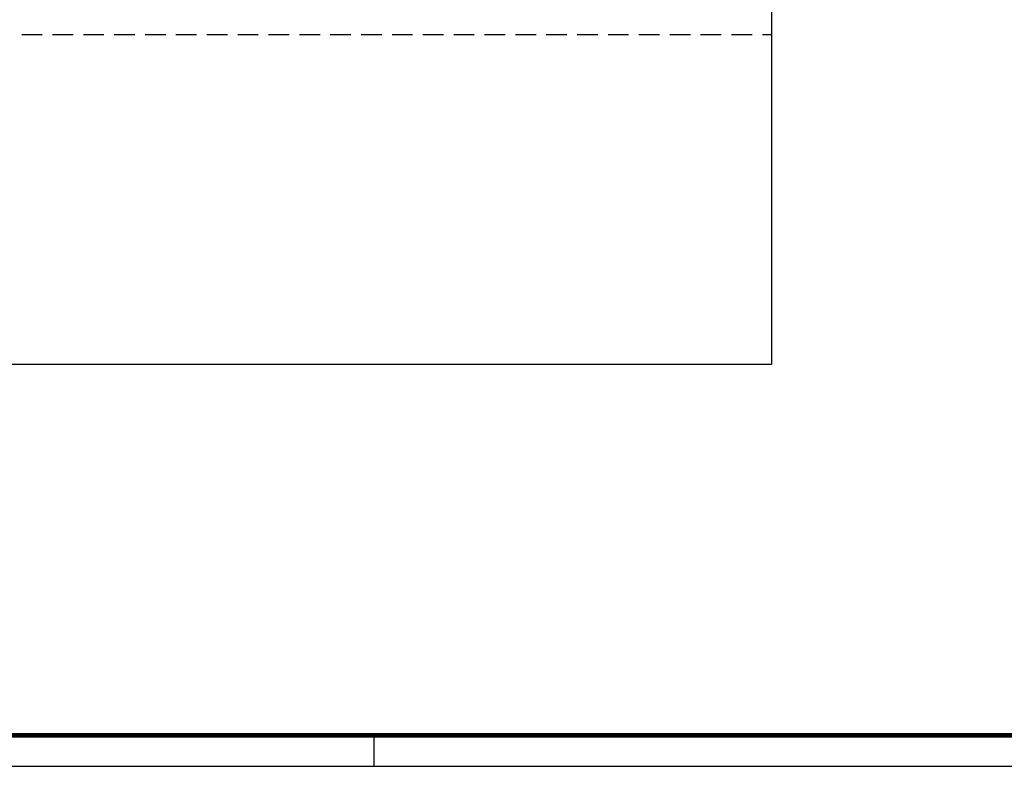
# Model space of a CAD drawing. Extents: x 40.7 to 91.7, y -250.8 to -221.5.
# Tile 10 of 15: x 70.2 to 80.9, y -250.8 to -242.7. Entities that reach past the tile are written whole.
import ezdxf

# ---------------------------------------------------------------- set-up
doc = ezdxf.new("R2010")
doc.units = 0
doc.header["$MEASUREMENT"] = 0
doc.linetypes.add('HIDDEN', pattern=[0.375, 0.25, -0.125])
doc.layers.get('0').update_dxf_attribs({"linetype": 'CONTINUOUS'})
doc.layers.add('paredes1', color=8, linetype='CONTINUOUS')
doc.layers.add('PRANCHA', color=8, linetype='CONTINUOUS')

# ---------------------------------------------------------------- blocks, each defined once
blk = doc.blocks.new('A1 1-50')
at = {"layer": 'PRANCHA'}
for p, q in [((3819.419, 242.703), (3819.419, 243.04)), ((3794.895, 242.703), (3837.076, 242.703))]:
    blk.add_line(p, q, dxfattribs=at)
at = {"layer": 'PRANCHA', "const_width": 0.0506}
blk.add_lwpolyline([(3795.739, 271.74), (3795.739, 243.04), (3836.739, 243.04), (3836.739, 271.74), (3795.739, 271.74)], dxfattribs=at)

msp = doc.modelspace()

# ---------------------------------------------------------------- linework, layer by layer
at = {"layer": 'paredes1', "linetype": 'HIDDEN', "ltscale": 0.9}
msp.add_line((56.004, -242.834), (78.38, -242.834), dxfattribs=at)
at = {"layer": 'paredes1'}
msp.add_lwpolyline([(52.269, -224.725), (78.38, -224.725), (78.38, -246.443), (52.269, -246.443)], close=True, dxfattribs=at)

# ---------------------------------------------------------------- block references
msp.add_blockref('A1 1-50', (-3745.384, -493.534))

doc.saveas('drawing.dxf')
